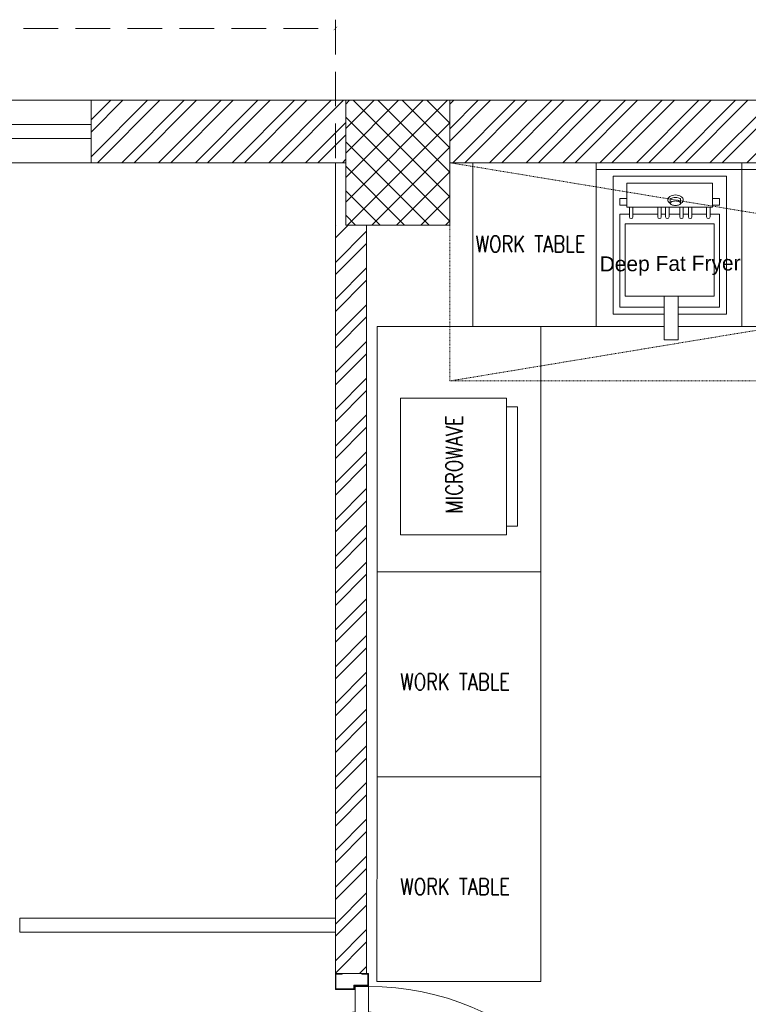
# Model space of a CAD drawing. Header units: inches. Extents: x 105152 to 158499, y 12149 to 30915.
# Tile 116 of 256: x 125136 to 125241, y 21472 to 21614. Entities that reach past the tile are written whole.
import ezdxf

# ---------------------------------------------------------------- set-up
doc = ezdxf.new("R2010")
doc.units = ezdxf.units.IN
doc.header["$MEASUREMENT"] = 0
doc.header["$PDMODE"] = 34
doc.linetypes.add('HIDDEN', pattern=[0.375, 0.25, -0.125])
for name, color, linetype, lineweight in [('AR - PLAN', 251, 'Continuous', 5), ('EQUIP DIM', 5, 'Continuous', 0), ('EQUIPMENT', 7, 'Continuous', 25), ('K-Equipment', 41, 'Continuous', 0), ('KIT TEXT.', 5, 'Continuous', 5), ('PD_BRICK WALL_115', 134, 'Continuous', 30), ('PD_COLUMN', 2, 'Continuous', 60), ('PD_DOOR', 42, 'Continuous', 25), ('PD_HATCH', 45, 'Continuous', 9), ('PD_WINDOW', 140, 'Continuous', 25)]:
    doc.layers.add(name, color=color, linetype=linetype, lineweight=lineweight)
for name, color, linetype in [('KIT EQUIPMENT', 7, 'Continuous'), ('PD_025_TEXT', 61, 'Continuous'), ('PD_DIMENSION', 101, 'Continuous')]:
    doc.layers.add(name, color=color, linetype=linetype)
doc.styles.add('ISO', font='isocp.shx', dxfattribs={"height": 250})
doc.styles.get("Standard").update_dxf_attribs({"font": 'arial.ttf', "height": 6})
doc.dimstyles.new('ISO-10', dxfattribs={"dimtxt": 6, "dimasz": 0.5, "dimexe": 1.25, "dimexo": 0.625, "dimtad": 1, "dimtoh": 1, "dimdec": 1, "dimlunit": 4, "dimtxsty": 'Standard', "dimblk": 'ARCHTICK', "dimcen": 2.5, "dimclrt": 3, "dimadec": 0, "dimazin": 0, "dimtfac": 1, "dimtdec": 1, "dimtmove": 1, "dimatfit": 3, "dimfxl": 1, "dimarcsym": 0})

# ---------------------------------------------------------------- blocks, each defined once
blk = doc.blocks.new('door 1')
at = {"layer": 'PD_DOOR', "color": 251, "lineweight": 5}
for p, q in [((159755.9, 15337.6), (159695.9, 15337.6)), ((159695.9, 15337.6), (159695.9, 15312.6)), ((159695.9, 15312.6), (159695.9, 15337.6)), ((159695.9, 15337.6), (159755.9, 15337.6)), ((159695.9, 15212.6), (159695.9, 15337.6)), ((159697.9, 15312.6), (159697.9, 15335.6)), ((159697.9, 15335.6), (159753.9, 15335.6)), ((159753.9, 15335.6), (159697.9, 15335.6)), ((159697.9, 15335.6), (159697.9, 15312.6)), ((159753.9, 15335.6), (159753.9, 15267.6)), ((159753.9, 15267.6), (159753.9, 15335.6)), ((159755.9, 15265.6), (159755.9, 15337.6)), ((159755.9, 15337.6), (159755.9, 15265.6)), ((160472.9, 15356.5), (160472.9, 15360.1)), ((160472.9, 15360.1), (160472.9, 15356.5)), ((160602.9, 15360.1), (160472.9, 15360.1)), ((160472.9, 15360.1), (160472.9, 15359.7)), ((160472.9, 15335.1), (160472.9, 15360.1)), ((160472.9, 15359.7), (160472.9, 15335.6)), ((160472.9, 15335.1), (160472.9, 15338.8)), ((160472.9, 15338.8), (160472.9, 15335.1)), ((160472.9, 15335.6), (160472.9, 15335.1)), ((160472.9, 15335.1), (160602.9, 15335.1)), ((160795.9, 15337.6), (160735.9, 15337.6)), ((160735.9, 15337.6), (160735.9, 15265.6)), ((160735.9, 15265.6), (160735.9, 15337.6)), ((160735.9, 15337.6), (160795.9, 15337.6)), ((160737.9, 15267.6), (160737.9, 15335.6)), ((160737.9, 15335.6), (160793.9, 15335.6)), ((160793.9, 15335.6), (160737.9, 15335.6)), ((160737.9, 15335.6), (160737.9, 15267.6)), ((160793.9, 15335.6), (160793.9, 15312.6)), ((160793.9, 15312.6), (160793.9, 15335.6)), ((160795.9, 15312.6), (160795.9, 15337.6)), ((160795.9, 15337.6), (160795.9, 15312.6)), ((160795.9, 15337.6), (160795.9, 15212.6)), ((159695.9, 15312.6), (159697.9, 15312.6)), ((159697.9, 15312.6), (159695.9, 15312.6)), ((160615.4, 15322.6), (160615.4, 15272.6)), ((160640.4, 15272.6), (160640.4, 15322.6)), ((160793.9, 15312.6), (160795.9, 15312.6)), ((160795.9, 15312.6), (160793.9, 15312.6)), ((159753.9, 15267.6), (159738.9, 15267.6)), ((159738.9, 15267.6), (159738.9, 15214.6)), ((159738.9, 15214.6), (159738.9, 15267.6)), ((159738.9, 15267.6), (159753.9, 15267.6)), ((159740.9, 15212.6), (159740.9, 15265.6)), ((159740.9, 15265.6), (159755.9, 15265.6)), ((159755.9, 15265.6), (159740.9, 15265.6)), ((159740.9, 15265.6), (159740.9, 15212.6)), ((160747.9, 15262.6), (159743.9, 15262.6)), ((159743.9, 15262.6), (159743.9, 15212.6)), ((160747.9, 15262.6), (159743.9, 15262.6)), ((159743.9, 15262.6), (159743.9, 15212.6)), ((160605.4, 15272.6), (160605.4, 15262.6)), ((160622.1, 15272.6), (160605.4, 15272.6)), ((160605.4, 15272.6), (160622.1, 15272.6)), ((160650.4, 15262.6), (160605.4, 15262.6)), ((160605.4, 15262.6), (160650.4, 15262.6)), ((160640.4, 15272.6), (160615.4, 15272.6)), ((160615.4, 15272.6), (160621.7, 15272.6)), ((160617.9, 15267.6), (160617.9, 15262.6)), ((160637.9, 15267.6), (160617.9, 15267.6)), ((160617.9, 15267.6), (160637.9, 15267.6)), ((160637.9, 15262.6), (160617.9, 15262.6)), ((160617.9, 15262.6), (160637.9, 15262.6)), ((160621.7, 15272.6), (160624.7, 15272.6)), ((160624.7, 15272.6), (160627.9, 15272.6)), ((160627.9, 15272.6), (160631.2, 15272.6)), ((160627.9, 15272.6), (160650.4, 15272.6)), ((160631.2, 15272.6), (160634.2, 15272.6)), ((160650.4, 15272.6), (160633.8, 15272.6)), ((160634.2, 15272.6), (160640.4, 15272.6)), ((160637.9, 15262.6), (160637.9, 15267.6)), ((160650.4, 15262.6), (160650.4, 15272.6)), ((160735.9, 15265.6), (160750.9, 15265.6)), ((160750.9, 15265.6), (160735.9, 15265.6)), ((160752.9, 15267.6), (160737.9, 15267.6)), ((160737.9, 15267.6), (160752.9, 15267.6)), ((160747.9, 15212.6), (160747.9, 15262.6)), ((160747.9, 15262.6), (160747.9, 15212.6)), ((160750.9, 15265.6), (160750.9, 15212.6)), ((160750.9, 15212.6), (160750.9, 15265.6)), ((160752.9, 15214.6), (160752.9, 15267.6)), ((160752.9, 15267.6), (160752.9, 15214.6)), ((159697.9, 15237.6), (159695.9, 15237.6)), ((159695.9, 15237.6), (159695.9, 15212.6)), ((159695.9, 15212.6), (159695.9, 15237.6)), ((159695.9, 15237.6), (159697.9, 15237.6)), ((159697.9, 15214.6), (159697.9, 15237.6)), ((159697.9, 15237.6), (159697.9, 15214.6)), ((160795.9, 15237.6), (160793.9, 15237.6)), ((160793.9, 15237.6), (160793.9, 15214.6)), ((160793.9, 15214.6), (160793.9, 15237.6)), ((160793.9, 15237.6), (160795.9, 15237.6)), ((160795.9, 15212.6), (160795.9, 15237.6)), ((160795.9, 15237.6), (160795.9, 15212.6)), ((159695.9, 15212.6), (159740.9, 15212.6)), ((159740.9, 15212.6), (159695.9, 15212.6)), ((159695.9, 15212.6), (159743.9, 15212.6)), ((159743.9, 15212.6), (159695.9, 15212.6)), ((159738.9, 15214.6), (159697.9, 15214.6)), ((159697.9, 15214.6), (159738.9, 15214.6)), ((159793.9, 15212.6), (159743.9, 15212.6)), ((159743.9, 15212.6), (159743.9, 14208.6)), ((159743.9, 15212.6), (160747.9, 15212.6)), ((159743.9, 15212.6), (159793.9, 15212.6)), ((159743.9, 15212.6), (159793.9, 15212.6)), ((159793.9, 15212.6), (159743.9, 15212.6)), ((159793.9, 14208.6), (159793.9, 15212.6)), ((159793.9, 15212.6), (160747.9, 15212.6)), ((159793.9, 15212.6), (160747.9, 15212.6)), ((160747.9, 15212.6), (159793.9, 15212.6)), ((160605.4, 15212.6), (160605.4, 15202.6)), ((160605.4, 15212.6), (160650.4, 15212.6)), ((160639.2, 15212.6), (160605.4, 15212.6)), ((160605.4, 15202.6), (160650.4, 15202.6)), ((160650.4, 15202.6), (160605.4, 15202.6)), ((160615.4, 15202.6), (160615.4, 15177.6)), ((160615.4, 15202.6), (160640.4, 15202.6)), ((160640.4, 15202.6), (160615.4, 15202.6)), ((160617.9, 15212.6), (160617.9, 15207.6)), ((160617.9, 15212.6), (160637.9, 15212.6)), ((160618.3, 15212.6), (160617.9, 15212.6)), ((160617.9, 15207.6), (160637.9, 15207.6)), ((160637.9, 15207.6), (160617.9, 15207.6)), ((160637.9, 15212.6), (160618.3, 15212.6)), ((160637.9, 15207.6), (160637.9, 15212.6)), ((160650.4, 15212.6), (160639.2, 15212.6)), ((160640.4, 15177.6), (160640.4, 15202.6)), ((160650.4, 15202.6), (160650.4, 15212.6)), ((160747.9, 15212.6), (160795.9, 15212.6)), ((160795.9, 15212.6), (160747.9, 15212.6)), ((160750.9, 15212.6), (160795.9, 15212.6)), ((160795.9, 15212.6), (160750.9, 15212.6)), ((160793.9, 15214.6), (160752.9, 15214.6)), ((160752.9, 15214.6), (160793.9, 15214.6)), ((160472.9, 15165.1), (160472.9, 15161.5)), ((160472.9, 15161.5), (160472.9, 15165.1)), ((160602.9, 15165.1), (160472.9, 15165.1)), ((160472.9, 15165.1), (160472.9, 15164.7)), ((160472.9, 15140.1), (160472.9, 15165.1)), ((160472.9, 15164.7), (160472.9, 15140.6)), ((160472.9, 15143.8), (160472.9, 15140.1)), ((160472.9, 15140.1), (160472.9, 15143.8)), ((160472.9, 15140.6), (160472.9, 15140.1)), ((160472.9, 15140.1), (160602.9, 15140.1)), ((159743.9, 14208.6), (159793.9, 14208.6))]:
    blk.add_line(p, q, dxfattribs=at)
at = {"layer": 'PD_DOOR', "color": 251, "lineweight": 5, "flags": 128}
for points in [[(160460.4, 15347.6), (160460.5, 15348.1), (160460.5, 15348.6), (160460.5, 15349.1), (160460.6, 15349.6), (160460.7, 15350.1), (160460.8, 15350.6), (160460.9, 15351.1), (160461.1, 15351.6), (160461.2, 15352), (160461.4, 15352.5), (160461.6, 15353), (160461.9, 15353.4), (160462.1, 15353.9), (160462.4, 15354.3), (160462.6, 15354.7), (160462.9, 15355.1), (160463.2, 15355.5), (160463.5, 15355.9), (160463.9, 15356.3), (160464.2, 15356.6), (160464.6, 15357), (160465, 15357.3), (160465.4, 15357.6), (160465.8, 15357.9), (160466.2, 15358.2), (160466.6, 15358.4), (160467, 15358.7), (160467.5, 15358.9), (160467.9, 15359.1), (160468.4, 15359.3), (160468.9, 15359.5), (160469.4, 15359.6), (160469.8, 15359.8), (160470.3, 15359.9), (160470.8, 15360), (160471.3, 15360), (160471.8, 15360.1), (160472.3, 15360.1), (160472.8, 15360.1), (160472.9, 15360.1)], [(160472.9, 15335.1), (160472.4, 15335.2), (160471.9, 15335.2), (160471.4, 15335.2), (160470.9, 15335.3), (160470.5, 15335.4), (160470, 15335.5), (160469.5, 15335.6), (160469, 15335.8), (160468.5, 15335.9), (160468.1, 15336.1), (160467.6, 15336.3), (160467.2, 15336.6), (160466.7, 15336.8), (160466.3, 15337.1), (160465.9, 15337.3), (160465.5, 15337.6), (160465.1, 15337.9), (160464.7, 15338.2), (160464.3, 15338.6), (160464, 15338.9), (160463.6, 15339.3), (160463.3, 15339.7), (160463, 15340.1), (160462.7, 15340.5), (160462.4, 15340.9), (160462.2, 15341.3), (160461.9, 15341.8), (160461.7, 15342.2), (160461.5, 15342.7), (160461.3, 15343.1), (160461.1, 15343.6), (160461, 15344.1), (160460.8, 15344.5), (160460.7, 15345), (160460.6, 15345.5), (160460.5, 15346), (160460.5, 15346.5), (160460.5, 15347), (160460.4, 15347.5), (160460.4, 15347.6)], [(160640.4, 15322.6), (160640.4, 15324.1), (160640.3, 15325.6), (160640.2, 15327.1), (160640, 15328.6), (160639.7, 15330.1), (160639.4, 15331.6), (160639, 15333), (160638.5, 15334.4), (160638, 15335.9), (160637.5, 15337.2), (160636.9, 15338.6), (160636.2, 15340), (160635.5, 15341.3), (160634.7, 15342.6), (160633.9, 15343.8), (160633, 15345), (160632.1, 15346.2), (160631.1, 15347.4), (160630.1, 15348.5), (160629.1, 15349.5), (160628, 15350.6), (160626.8, 15351.5), (160625.7, 15352.5), (160624.4, 15353.4), (160623.2, 15354.2), (160621.9, 15355), (160620.6, 15355.7), (160619.3, 15356.4), (160617.9, 15357), (160616.5, 15357.6), (160615.1, 15358.1), (160613.7, 15358.6), (160612.2, 15359), (160610.8, 15359.3), (160609.3, 15359.6), (160607.8, 15359.8), (160606.3, 15360), (160604.8, 15360.1), (160603.3, 15360.1), (160602.9, 15360.1)], [(160602.9, 15335.1), (160603.4, 15335.1), (160603.9, 15335.1), (160604.4, 15335.1), (160604.9, 15335), (160605.4, 15334.9), (160605.9, 15334.8), (160606.4, 15334.7), (160606.9, 15334.5), (160607.3, 15334.3), (160607.8, 15334.2), (160608.3, 15334), (160608.7, 15333.7), (160609.2, 15333.5), (160609.6, 15333.2), (160610, 15333), (160610.4, 15332.7), (160610.8, 15332.4), (160611.2, 15332), (160611.6, 15331.7), (160611.9, 15331.4), (160612.2, 15331), (160612.6, 15330.6), (160612.9, 15330.2), (160613.2, 15329.8), (160613.5, 15329.4), (160613.7, 15329), (160614, 15328.5), (160614.2, 15328.1), (160614.4, 15327.6), (160614.6, 15327.2), (160614.8, 15326.7), (160614.9, 15326.2), (160615.1, 15325.7), (160615.2, 15325.3), (160615.3, 15324.8), (160615.3, 15324.3), (160615.4, 15323.8), (160615.4, 15323.3), (160615.4, 15322.8), (160615.4, 15322.6)], [(160460.4, 15152.6), (160460.5, 15153.1), (160460.5, 15153.6), (160460.5, 15154.1), (160460.6, 15154.6), (160460.7, 15155.1), (160460.8, 15155.6), (160460.9, 15156.1), (160461.1, 15156.6), (160461.2, 15157), (160461.4, 15157.5), (160461.6, 15158), (160461.9, 15158.4), (160462.1, 15158.9), (160462.4, 15159.3), (160462.6, 15159.7), (160462.9, 15160.1), (160463.2, 15160.5), (160463.5, 15160.9), (160463.9, 15161.3), (160464.2, 15161.6), (160464.6, 15162), (160465, 15162.3), (160465.4, 15162.6), (160465.8, 15162.9), (160466.2, 15163.2), (160466.6, 15163.4), (160467, 15163.7), (160467.5, 15163.9), (160467.9, 15164.1), (160468.4, 15164.3), (160468.9, 15164.5), (160469.4, 15164.6), (160469.8, 15164.8), (160470.3, 15164.9), (160470.8, 15165), (160471.3, 15165), (160471.8, 15165.1), (160472.3, 15165.1), (160472.8, 15165.1), (160472.9, 15165.1)], [(160472.9, 15140.1), (160472.4, 15140.2), (160471.9, 15140.2), (160471.4, 15140.2), (160470.9, 15140.3), (160470.5, 15140.4), (160470, 15140.5), (160469.5, 15140.6), (160469, 15140.8), (160468.5, 15140.9), (160468.1, 15141.1), (160467.6, 15141.3), (160467.2, 15141.6), (160466.7, 15141.8), (160466.3, 15142.1), (160465.9, 15142.3), (160465.5, 15142.6), (160465.1, 15142.9), (160464.7, 15143.2), (160464.3, 15143.6), (160464, 15143.9), (160463.6, 15144.3), (160463.3, 15144.7), (160463, 15145.1), (160462.7, 15145.5), (160462.4, 15145.9), (160462.2, 15146.3), (160461.9, 15146.8), (160461.7, 15147.2), (160461.5, 15147.7), (160461.3, 15148.1), (160461.1, 15148.6), (160461, 15149.1), (160460.8, 15149.5), (160460.7, 15150), (160460.6, 15150.5), (160460.5, 15151), (160460.5, 15151.5), (160460.5, 15152), (160460.4, 15152.5), (160460.4, 15152.6)], [(160602.9, 15140.1), (160604.4, 15140.2), (160605.9, 15140.3), (160607.4, 15140.4), (160608.9, 15140.6), (160610.4, 15140.9), (160611.9, 15141.2), (160613.3, 15141.6), (160614.7, 15142), (160616.2, 15142.5), (160617.5, 15143.1), (160618.9, 15143.7), (160620.3, 15144.4), (160621.6, 15145.1), (160622.9, 15145.9), (160624.1, 15146.7), (160625.3, 15147.6), (160626.5, 15148.5), (160627.7, 15149.5), (160628.8, 15150.5), (160629.8, 15151.5), (160630.9, 15152.6), (160631.8, 15153.8), (160632.8, 15154.9), (160633.7, 15156.1), (160634.5, 15157.4), (160635.3, 15158.7), (160636, 15160), (160636.7, 15161.3), (160637.3, 15162.7), (160637.9, 15164.1), (160638.4, 15165.5), (160638.9, 15166.9), (160639.3, 15168.3), (160639.6, 15169.8), (160639.9, 15171.3), (160640.1, 15172.8), (160640.3, 15174.2), (160640.4, 15175.7), (160640.4, 15177.2), (160640.4, 15177.6)], [(160615.4, 15177.6), (160615.4, 15177.1), (160615.4, 15176.6), (160615.4, 15176.1), (160615.3, 15175.7), (160615.2, 15175.2), (160615.1, 15174.7), (160615, 15174.2), (160614.8, 15173.7), (160614.6, 15173.2), (160614.5, 15172.8), (160614.3, 15172.3), (160614, 15171.9), (160613.8, 15171.4), (160613.5, 15171), (160613.3, 15170.6), (160613, 15170.2), (160612.7, 15169.8), (160612.3, 15169.4), (160612, 15169), (160611.7, 15168.7), (160611.3, 15168.3), (160610.9, 15168), (160610.5, 15167.7), (160610.1, 15167.4), (160609.7, 15167.1), (160609.3, 15166.9), (160608.8, 15166.6), (160608.4, 15166.4), (160607.9, 15166.2), (160607.5, 15166), (160607, 15165.8), (160606.5, 15165.7), (160606, 15165.5), (160605.6, 15165.4), (160605.1, 15165.3), (160604.6, 15165.3), (160604.1, 15165.2), (160603.6, 15165.2), (160603.1, 15165.1), (160602.9, 15165.1)]]:
    blk.add_lwpolyline(points, dxfattribs=at)
at = {"layer": 'PD_DOOR', "color": 251, "lineweight": 5}
blk.add_arc((159743.9, 15212.6), 1004, 270, 0, dxfattribs=at)
blk = doc.blocks.new('DOOR1')
at = {"color": 251, "xscale": 0.03818181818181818, "yscale": 0.03818181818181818, "zscale": 0.03818181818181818, "rotation": 90}
blk.add_blockref('door 1', (-2370.94, -8406.75), dxfattribs=at)
blk = doc.blocks.new('SFEGRGG')
at = {"layer": 'K-Equipment', "color": 251, "lineweight": 5, "ltscale": 18}
for p, q in [((1785673.6, 620186.4), (1785673.6, 619586.4)), ((1786208.3, 620186.4), (1785673.6, 620186.4)), ((1786208.3, 620186.4), (1786208.3, 619586.4)), ((1786208.3, 619600.4, 3.7), (1786208.3, 620184.1, -0.7)), ((1785673.6, 620161.4), (1786208.3, 620161.4)), ((1785735.8, 620137.2), (1785735.8, 619631.6)), ((1786151.4, 620137.2), (1785735.8, 620137.2)), ((1786151.4, 619631.6), (1786151.4, 620137.2)), ((1786100.6, 620111.8), (1785786.6, 620111.8)), ((1785786.6, 620023.1), (1785786.6, 620111.8)), ((1786100.6, 620023.1), (1786100.6, 620111.8)), ((1785786.6, 620055.5), (1785761.2, 620055.5)), ((1785761.2, 620030.1), (1785761.2, 620055.5)), ((1785786.6, 620030.1), (1785761.2, 620030.1)), ((1785945.8, 620053.5), (1785945.8, 620037.8)), ((1785983.7, 620053.5), (1785983.7, 620037.9)), ((1786100.6, 620055.5), (1786126, 620055.5)), ((1786100.6, 620030.1), (1786126, 620030.1)), ((1786126, 620030.1), (1786126, 620055.5)), ((1785735.8, 620023.1), (1785735.8, 619631.6)), ((1785761.2, 619997.7), (1785761.2, 619657)), ((1785795.8, 619997.7), (1785761.2, 619997.7)), ((1786100.6, 620023.1), (1785786.6, 620023.1)), ((1785795.8, 620023.1), (1785795.8, 619987.7)), ((1785808.5, 620023.1), (1785808.5, 619987.7)), ((1785808.5, 619997.7), (1785899.8, 619997.7)), ((1785841.2, 619997.7), (1785808.5, 619997.7)), ((1785899.8, 620023.1), (1785899.8, 619987.7)), ((1785912.5, 620023.1), (1785912.5, 619987.7)), ((1785928.5, 619997.7), (1785912.5, 619997.7)), ((1785928.5, 620023.1), (1785928.5, 619987.7)), ((1785941.2, 620023.1), (1785941.2, 619987.7)), ((1785980.5, 619997.7), (1785941.2, 619997.7)), ((1785980.5, 620023.1), (1785980.5, 619987.7)), ((1785993.2, 620023.1), (1785993.2, 619987.7)), ((1786012.3, 619997.7), (1785993.2, 619997.7)), ((1786012.3, 620023.1), (1786012.3, 619987.7)), ((1786025, 620023.1), (1786025, 619987.7)), ((1786078.6, 619997.7), (1786025, 619997.7)), ((1786078.6, 619997.7), (1786049.8, 619997.7)), ((1786078.6, 620023.1), (1786078.6, 619987.7)), ((1786091.3, 620023.1), (1786091.3, 619987.7)), ((1786126, 619997.7), (1786091.3, 619997.7)), ((1786126, 619657), (1786126, 619997.7)), ((1785780.8, 619962.9), (1785780.8, 619697.3)), ((1786106.4, 619962.9), (1785780.8, 619962.9)), ((1786106.4, 619697.3), (1786106.4, 619962.9)), ((1785780.8, 619697.3), (1786106.4, 619697.3)), ((1785923.7, 619697.3), (1785923.7, 619537.2)), ((1785974.7, 619697.3), (1785974.7, 619537.2)), ((1785923.7, 619631.6), (1785735.8, 619631.6)), ((1785923.7, 619657), (1785761.2, 619657)), ((1786126, 619657), (1785974.7, 619657)), ((1786151.4, 619631.6), (1785974.7, 619631.6)), ((1785923.7, 619586.4), (1785673.6, 619586.4)), ((1786208.3, 619586.4), (1785974.7, 619586.4)), ((1785974.7, 619537.2), (1785923.7, 619537.2))]:
    blk.add_line(p, q, dxfattribs=at)
blk.add_lwpolyline([(1785964.8, 620046, 0.043875), (1785957, 620045.3, 0.057279), (1785951.3, 620043.6, 0.099652), (1785946.6, 620040.4), (1785945.8, 620037.9, 0.194717), (1785946.9, 620035.2, 0.099652), (1785951.3, 620032.1, 0.057279), (1785957, 620030.5, 0.043875), (1785964.8, 620029.8, 0.043875), (1785972.5, 620030.5, 0.057279), (1785978.2, 620032.1, 0.099652), (1785982.6, 620035.2, 0.194717), (1785983.7, 620037.9, 0.194717), (1785982.6, 620040.5, 0.099652), (1785978.2, 620043.6, 0.057279), (1785972.5, 620045.3, 0.043875)], format="xyb", close=True, dxfattribs=at)
blk.add_lwpolyline([(1785983.7, 620053.5, 0.030969), (1785981.9, 620054.8, 0.076046), (1785974.4, 620058, 0.062923), (1785964.8, 620059.2, 0.062923)], format="xyb", dxfattribs=at)
for centre, radius, start, end in [((1785961.2, 620036), 31.7, 104.3399, 121.6815), ((1785964.8, 620021.9), 46.2, 90, 104.3399), ((1785964.8, 620021.9), 46.2, 75.6601, 90), ((1785968.3, 620036), 31.7, 58.3185, 75.6601), ((1785947.4, 620050.5), 11.2, 146.1323, 180), ((1785947.4, 620050.5), 11.2, 180, 213.8677), ((1785955.7, 620044.9), 21.2, 121.6815, 146.1323), ((1785955.7, 620056), 21.2, 213.8677, 238.3185), ((1785961.2, 620064.9), 31.7, 238.3185, 241.1049), ((1785957.7, 620038.5), 19.1, 121.7971, 128.4438), ((1785961.7, 620032.1), 26.7, 104.402, 121.7971), ((1785964.8, 620020.3), 38.9, 90, 104.402), ((1785968.3, 620064.9), 31.7, 298.8951, 301.6815), ((1785973.8, 620044.9), 21.2, 33.8677, 58.3185), ((1785973.1, 620057.2), 22.6, 301.6815, 326.1323), ((1785982.1, 620050.5), 11.2, 360, 33.8677), ((1785984.4, 620049.6), 8.99, 326.1323, 5.3453), ((1785802.2, 619987.7), 6.35, 180, 360), ((1785906.2, 619987.7), 6.35, 180, 360), ((1785934.9, 619987.7), 6.35, 180, 360), ((1785986.9, 619987.7), 6.35, 180, 360), ((1786018.7, 619987.7), 6.35, 180, 360), ((1786085, 619987.7), 6.35, 180, 360)]:
    blk.add_arc(centre, radius, start, end, dxfattribs=at)
blk = doc.blocks.new('A$C6E471120')
at = {"layer": 'KIT EQUIPMENT', "color": 251, "linetype": 'HIDDEN', "lineweight": 5, "ltscale": 0.025}
for p, q in [((0, -800), (-4838.7, 0)), ((-4838.7, -800), (0, 0))]:
    blk.add_line(p, q, dxfattribs=at)
blk.add_lwpolyline([(0, -800), (-4838.7, -800), (-4838.7, 0), (0, 0)], close=True, dxfattribs=at)
at = {"layer": 'KIT EQUIPMENT', "color": 251, "lineweight": 5}
for points in [[(-4302.6, -600), (-4302.6, 0), (-4753.7, 0), (-4753.7, -600)], [(-4505.4, -1499.8), (-5105.4, -1499.8), (-5105.4, -600), (-4505.4, -600)], [(-5019, -1363.5), (-4631.1, -1363.5), (-4631.1, -863.5), (-5019, -863.5)], [(-4631.1, -894.4), (-4591, -894.4), (-4591, -1332.6), (-4631.1, -1332.6)], [(-4505.4, -2250.1), (-4505.4, -1499.8), (-5105.4, -1499.8), (-5105.4, -2250.1)], [(-4505.4, -3000.4), (-4505.4, -2250.1), (-5105.4, -2250.1), (-5105.5, -3000.4)]]:
    blk.add_lwpolyline(points, close=True, dxfattribs=at)
at = {"layer": 'EQUIPMENT', "color": 251}
for p in [(-1789976.3, -620186.4), (-1789441.7, -620186.4)]:
    blk.add_blockref('SFEGRGG', p, dxfattribs=at)
at = {"layer": 'EQUIP DIM', "color": 251, "insert": (-3751, -339.6, 23.4), "char_height": 45, "width": 582.323, "attachment_point": 3, "rotation": 0.4333}
blk.add_mtext('\\pxqc;{\\H1.22222x;\\C256; Deep Fat Fryer }', dxfattribs=at)
at = {"layer": 'KIT TEXT.', "color": 251, "char_height": 60.175, "width": 1050.284, "attachment_point": 7, "style": 'ISO'}
for insert in [(-5067.8, -328.1, 488.6), (-5344.1, -1932.6, 488.6), (-5344.1, -2682.9, 488.6)]:
    blk.add_mtext('\\pxqc;{\\Fromans|c0;\\W0.8;WORK TABLE}', dxfattribs=dict(at, insert=insert))
at = {"layer": 'KIT TEXT.', "color": 251, "insert": (-4792.7, -1418.7, 488.6), "char_height": 60.175, "width": 625.295, "attachment_point": 7, "rotation": 90, "style": 'ISO'}
blk.add_mtext('\\pxqc;{\\Fromans|c0;\\W0.8;MICROWAVE}', dxfattribs=at)
blk = doc.blocks.new('_ArchTick')
at = {"color": 0, "linetype": 'ByBlock', "const_width": 0.15}
blk.add_lwpolyline([(-0.5, -0.5), (0.5, 0.5)], dxfattribs=at)
blk = doc.blocks.new('*D643')
at = {"layer": 'Defpoints', "color": 0}
for p in [(-747, 10.38), (-1107, -9), (-747, -9)]:
    blk.add_point(p, dxfattribs=at)
at = {"layer": 'PD_DIMENSION', "color": 0, "linetype": 'HIDDEN', "lineweight": -2, "ltscale": 20}
for p, q in [((-1107, -8.37), (-1107, 11.63)), ((-747, -8.37), (-747, 11.63)), ((-1107, 10.38), (-747, 10.38))]:
    blk.add_line(p, q, dxfattribs=at)
at = {"layer": 'PD_DIMENSION', "color": 0, "lineweight": -2, "xscale": 0.5, "yscale": 0.5, "zscale": 0.5, "rotation": 180}
blk.add_blockref('_ArchTick', (-1107, 10.38), dxfattribs=at)
at = {"layer": 'PD_DIMENSION', "color": 0, "lineweight": -2, "xscale": 0.5, "yscale": 0.5, "zscale": 0.5}
blk.add_blockref('_ArchTick', (-747, 10.38), dxfattribs=at)
at = {"layer": 'PD_DIMENSION', "color": 3, "lineweight": 5, "insert": (-927, 14.07), "char_height": 6, "attachment_point": 5}
blk.add_mtext("30'", dxfattribs=at)
blk = doc.blocks.new('FIRST FLOOR PLAN 0')
at = {"layer": 'PD_HATCH', "lineweight": 5}
h = blk.add_hatch(dxfattribs=at)
h.set_pattern_fill('ANSI32', color=251, scale=10)
h.set_pattern_definition([(45, (-1110.15, -834.2493), (-2.65165, 2.65165), []), (45, (-1108.3824, -834.2493), (-2.65165, 2.65165), [])])
h.paths.add_polyline_path([(-1107, -791.5), (-1116, -791.5), (-1116, -873), (-1107, -873)])
h.paths.add_polyline_path([(-745.5, -939), (-915, -939), (-915, -948), (-745.5, -948)])
h.paths.add_polyline_path([(-561, -939), (-730.5, -939), (-730.5, -948), (-561, -948)])
h.paths.add_polyline_path([(-1107, -75), (-1116, -75), (-1116, -156.5), (-1107, -156.5)])
h.paths.add_polyline_path([(-1107, -171.5), (-1116, -171.5), (-1116, -311.5), (-1107, -311.5)])
h.paths.add_polyline_path([(-1107, -326.5), (-1116, -326.5), (-1116, -466.5), (-1107, -466.5)])
h.paths.add_polyline_path([(-1107, -481.5), (-1116, -481.5), (-1116, -621.5), (-1107, -621.5)])
h.paths.add_polyline_path([(-1107, -636.5), (-1116, -636.5), (-1116, -776.5), (-1107, -776.5)])
h.paths.add_polyline_path([(-15, 0), (-181.5, 0), (-181.5, -9), (-15, -9)])
h.paths.add_polyline_path([(-196.5, 0), (-361.5, 0), (-361.5, -9), (-196.5, -9)])
h.paths.add_polyline_path([(-376.5, 0), (-546, 0), (-546, -9), (-376.5, -9)])
h.paths.add_polyline_path([(-561, 0), (-730.5, 0), (-730.5, -9), (-561, -9)])
h.paths.add_polyline_path([(-930, 0), (-1041, 0), (-1041, -9), (-930, -9)])
h.paths.add_polyline_path([(-1056, 0), (-1116, 0), (-1116, -60), (-1107, -60), (-1107, -9), (-1056, -9)])
h.paths.add_polyline_path([(-1107, -888), (-1116, -888), (-1116, -948), (-1056, -948), (-1056, -939), (-1107, -939)])
h.paths.add_polyline_path([(-930, -939), (-1041, -939), (-1041, -948), (-930, -948)])
h.paths.add_polyline_path([(-521.25, -939), (-546, -939), (-546, -948), (-521.25, -948)])
h.paths.add_polyline_path([(-376.5, -939), (-401.25, -939), (-401.25, -948), (-376.5, -948)])
h.paths.add_polyline_path([(-339, -939), (-361.5, -939), (-361.5, -948), (-339, -948)])
h.paths.add_polyline_path([(-196.5, -939), (-219, -939), (-219, -948), (-196.5, -948)])
h.paths.add_polyline_path([(-159, -939), (-181.5, -939), (-181.5, -948), (-159, -948)])
h.paths.add_polyline_path([(-15, -939), (-39, -939), (-39, -948), (-15, -948)])
h.paths.add_polyline_path([(0, -930), (-9, -930)])
h.paths.add_polyline_path([(0, -791.5), (-9, -791.5), (-9, -930), (0, -930)])
h.paths.add_polyline_path([(0, -636.5), (-9, -636.5), (-9, -776.5), (0, -776.5)])
h.paths.add_polyline_path([(0, -326.5), (-9, -326.5), (-9, -621.5), (0, -621.5)])
h.paths.add_polyline_path([(0, -18), (-9, -18), (-9, -156.5), (0, -156.5)])
h.paths.add_polyline_path([(-18, -159.5), (-123, -159.5), (-123, -168.5), (-18, -168.5)])
h.paths.add_polyline_path([(-123, -171.5), (-132, -171.5), (-132, -249.5), (-123, -249.5)])
h.paths.add_polyline_path([(-132, -159.5), (-204, -159.5), (-204, -168.5), (-132, -168.5)])
h.paths.add_polyline_path([(-204, -171.5), (-213, -171.5), (-213, -249.5), (-204, -249.5)])
h.paths.add_polyline_path([(-213, -159.5), (-294, -159.5), (-294, -261.5), (-267, -261.5), (-267, -252.5), (-285, -252.5), (-285, -168.5), (-213, -168.5)])
h.paths.add_polyline_path([(-213, -252.5), (-231, -252.5), (-231, -261.5), (-213, -261.5)], flags=17)
h.paths.add_polyline_path([(-186, -252.5), (-204, -252.5), (-204, -261.5), (-186, -261.5)])
h.paths.add_polyline_path([(-132, -252.5), (-150, -252.5), (-150, -261.5), (-132, -261.5)])
h.paths.add_polyline_path([(-123, -261.5), (-132, -261.5), (-132, -324.5), (-123, -324.5)])
h.paths.add_polyline_path([(0, -310.5), (-9, -310.5), (-9, -311.5), (0, -311.5)])
h.paths.add_polyline_path([(0, -171.5), (-9, -171.5), (-9, -190.5), (0, -190.5)])
h.paths.add_polyline_path([(-878.25, -9), (-878.25, 0), (-915, 0), (-915, -9)])
h.paths.add_polyline_path([(-782.25, 0), (-782.25, -9), (-745.5, -9), (-745.5, 0)])
h = blk.add_hatch(dxfattribs=at)
h.set_pattern_fill('ANSI37', color=251, scale=20)
h.set_pattern_definition([(45, (144327.2833, 25769.4912), (-1.767766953, 1.767766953), []), (135, (144327.2833, 25769.4912), (-1.767766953, -1.767766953), [])])
h.paths.add_polyline_path([(-730.5, 0), (-745.5, 0), (-745.5, -18), (-730.5, -18)])
h = blk.add_hatch(dxfattribs=at)
h.set_pattern_fill('ANSI32', color=251, scale=10)
h.set_pattern_definition([(45, (26011.9692, 17879.387), (-2.65165043, 2.65165043), []), (45, (26013.737, 17879.387), (-2.65165043, 2.65165043), [])])
h.paths.add_polyline_path([(-742.5, -18), (-747, -18), (-747, -126), (-742.5, -126)])
at = {"layer": 'PD_BRICK WALL_115', "color": 251, "lineweight": 5}
for p, q in [((0, 0), (-782.25, 0)), ((-782.25, -9), (-782.25, 0)), ((-745.5, -9), (-782.25, -9)), ((-747, -9), (-747, -126)), ((-561, -9), (-730.5, -9)), ((-742.5, -18), (-742.5, -126)), ((-747, -126), (-742.5, -126))]:
    blk.add_line(p, q, dxfattribs=at)
at = {"layer": 'PD_COLUMN', "color": 251, "lineweight": 5}
blk.add_lwpolyline([(-730.5, -18), (-745.5, -18), (-745.5, 0), (-730.5, 0)], close=True, dxfattribs=at)
at = {"layer": 'PD_WINDOW', "color": 251, "lineweight": 5}
for p, q in [((-782.25, 0), (-878.25, 0)), ((-878.25, -3.5), (-782.25, -3.5)), ((-878.25, -5.5), (-782.25, -5.5)), ((-782.25, -9), (-878.25, -9)), ((-792.55, -118), (-747, -118)), ((-792.55, -118), (-792.55, -120)), ((-792.55, -120), (-747, -120))]:
    blk.add_line(p, q, dxfattribs=at)
at = {"layer": 'PD_025_TEXT', "color": 251, "xscale": 0.03937007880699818, "yscale": 0.03937007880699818, "zscale": 0.03937007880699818}
blk.add_blockref('A$C6E471120', (-540, -9), dxfattribs=at)
at = {"layer": 'PD_DOOR', "color": 251, "ltscale": 25}
blk.add_blockref('DOOR1', (2209.56, 2141.27), dxfattribs=at)
at = {"layer": 'PD_DIMENSION', "color": 251, "lineweight": 5, "ltscale": 20}
dim = blk.add_linear_dim(base=(-747, 10.38), p1=(-1107, -9), p2=(-747, -9), dimstyle='ISO-10', override={"dimfxl": 25.4, "dimfxlon": 1, "dimarcsym": 1}, dxfattribs=at)
dim.commit()
dim.dimension.update_dxf_attribs({"geometry": '*D643', "text_midpoint": (-927, 14.07)})

msp = doc.modelspace()

# ---------------------------------------------------------------- block references
at = {"layer": 'AR - PLAN', "color": 251}
msp.add_blockref('FIRST FLOOR PLAN 0', (125928.82, 21602.6), dxfattribs=at)

doc.saveas('drawing.dxf')
